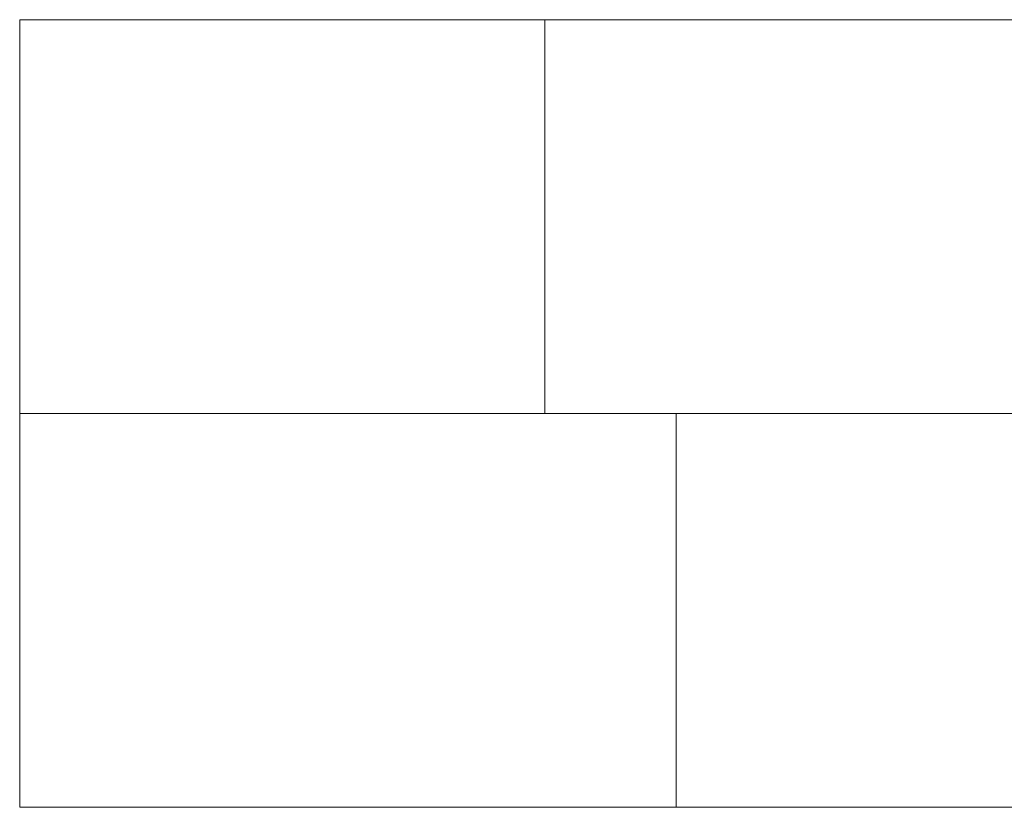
# Model space of a CAD drawing. Header units: millimetres. Extents: x -281 to 121694, y -16481 to 65128.
# Tile 16 of 256: x 11200 to 13450, y 13850 to 15650. Entities that reach past the tile are written whole.
import ezdxf

# ---------------------------------------------------------------- set-up
doc = ezdxf.new("R2010")
doc.units = ezdxf.units.MM
doc.layers.add('A--L$01A__Algemeen', color=7, linetype='Continuous', lineweight=5)
doc.layers.add('A--L82__LosseGebruikersInvent', color=1, linetype='Continuous', lineweight=5)

# ---------------------------------------------------------------- blocks, each defined once
blk = doc.blocks.new('NLRS_82_FU_UN_lab en spoel tafels_gen_kad - labtafel zonder onderkast dxbxh 900x1500x950-49224559-L_80_ 14')
at = {"layer": 'A--L$01A__Algemeen'}
for p, q in [((750, 262.7), (-750, 262.7)), ((-750, 262.7), (-750, -637.3)), ((750, -637.3), (750, 262.7)), ((-750, -637.3), (750, -637.3))]:
    blk.add_line(p, q, dxfattribs=at)
blk = doc.blocks.new('NLRS_82_FU_UN_lab en spoel tafels_gen_kad - labtafel zonder onderkast dxbxh 900x1800x950-49223878-L_80_ 14')
at = {"layer": 'A--L$01A__Algemeen'}
for p, q in [((900, 262.7), (-900, 262.7)), ((-900, 262.7), (-900, -637.3)), ((900, -637.3), (900, 262.7)), ((-900, -637.3), (900, -637.3))]:
    blk.add_line(p, q, dxfattribs=at)
blk = doc.blocks.new('NLRS_82_FU_UN_lab en spoel tafels_gen_kad - labtafel zonder onderkast dxbxh 900x1200x950-V231-L_80_ 14')
at = {"layer": 'A--L$01A__Algemeen'}
for p, q in [((600, 262.7), (-600, 262.7)), ((-600, 262.7), (-600, -637.3)), ((600, -637.3), (600, 262.7)), ((-600, -637.3), (600, -637.3))]:
    blk.add_line(p, q, dxfattribs=at)
blk = doc.blocks.new('NLRS_82_FU_UN_lab en spoel tafels_gen_kad - labtafel zonder onderkast dxbxh 900x1200x950-49245722-L_80_ 14')
at = {"layer": 'A--L$01A__Algemeen'}
for p, q in [((600, 637.3), (-600, 637.3)), ((-600, 637.3), (-600, -262.7)), ((600, -262.7), (600, 637.3)), ((-600, -262.7), (600, -262.7))]:
    blk.add_line(p, q, dxfattribs=at)

msp = doc.modelspace()

# ---------------------------------------------------------------- block references
at = {"layer": 'A--L82__LosseGebruikersInvent'}
for name, p in [('NLRS_82_FU_UN_lab en spoel tafels_gen_kad - labtafel zonder onderkast dxbxh 900x1200x950-49245722-L_80_ 14', (11799.9, 15012.4)), ('NLRS_82_FU_UN_lab en spoel tafels_gen_kad - labtafel zonder onderkast dxbxh 900x1500x950-49224559-L_80_ 14', (11949.9, 14487.1)), ('NLRS_82_FU_UN_lab en spoel tafels_gen_kad - labtafel zonder onderkast dxbxh 900x1800x950-49223878-L_80_ 14', (13599.9, 14487.1))]:
    msp.add_blockref(name, p, dxfattribs=at)
at = {"layer": 'A--L82__LosseGebruikersInvent', "rotation": 180}
msp.add_blockref('NLRS_82_FU_UN_lab en spoel tafels_gen_kad - labtafel zonder onderkast dxbxh 900x1200x950-V231-L_80_ 14', (12999.9, 15012.4), dxfattribs=at)

doc.saveas('drawing.dxf')
